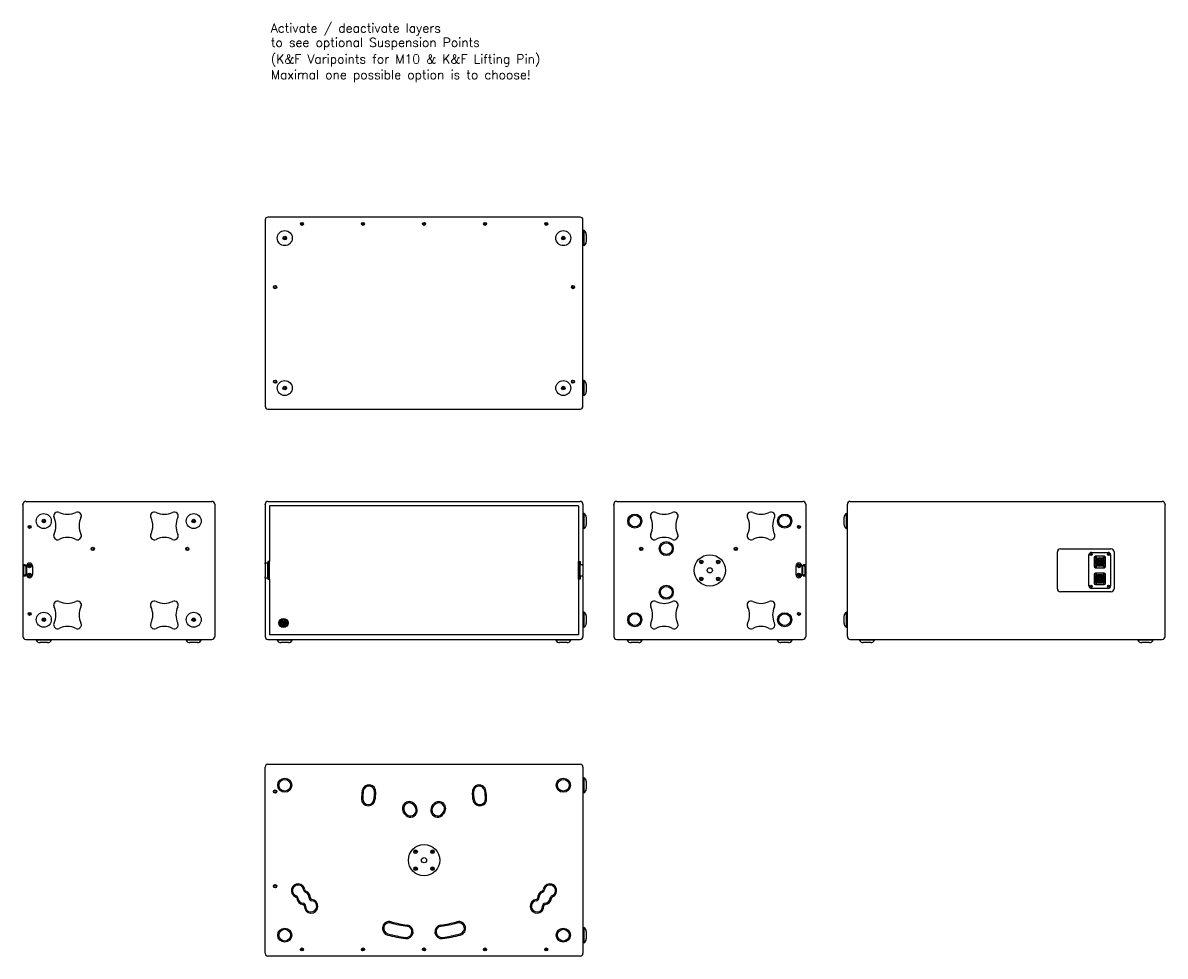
# Model space of a CAD drawing. Extents: x -100 to 3710, y -508 to 2604.
import ezdxf

# ---------------------------------------------------------------- set-up
doc = ezdxf.new("R2010")
doc.units = 0
doc.linetypes.add('Durchgehend', pattern=[0])
for name, color, linetype, lineweight in [('KF_NOMOS_LT_BOTTOM', 7, 'Durchgehend', 25), ('KF_NOMOS_LT_LEFT', 7, 'Durchgehend', 25), ('KF_NOMOS_LT_REAR', 7, 'Durchgehend', 25), ('KF_NOMOS_LT_RIGHT', 7, 'Durchgehend', 25), ('KF_NOMOS_LT_TOP', 7, 'Durchgehend', 25)]:
    doc.layers.add(name, color=color, linetype=linetype, lineweight=lineweight)
doc.layers.add('KF_NOMOS_LT_DIM', color=1, linetype='CONTINUOUS')
doc.layers.add('KF_NOMOS_LT_FRONT', color=7, linetype='Durchgehend')
doc.styles.add('MEASURE', font='txt_IV25.ttf', dxfattribs={"height": 2.5})

# ---------------------------------------------------------------- blocks, each defined once
blk = doc.blocks.new('KF_NOMOS_LT_TOP')
at = {"layer": 'KF_NOMOS_LT_TOP'}
for p, q in [((-530, 9.5), (-530, 630.5)), ((-520.5, 640), (520.5, 640)), ((530, 630.5), (530, 9.5)), ((533, 595), (530, 595)), ((533, 595), (533, 545)), ((541, 582.5), (541, 557.5)), ((533, 545), (530, 545)), ((-33.8, 503.1), (-29.6, 496.9)), ((-30.5, 505.4), (-26.3, 499.2)), ((26.3, 499.2), (30.5, 505.4)), ((29.6, 496.9), (33.8, 503.1)), ((-64.1, 473.7), (-68.3, 479.8)), ((-60.8, 475.9), (-65, 482.1)), ((65, 482.1), (60.8, 475.9)), ((68.3, 479.8), (64.1, 473.7)), ((-30.4, 349), (-28.7, 350.5)), ((-30, 346.7), (-30.4, 349)), ((-27.8, 346), (-30, 346.7)), ((-28.7, 350.5), (-26.5, 349.8)), ((-26.1, 347.5), (-27.8, 346)), ((-26.5, 349.8), (-26.1, 347.5)), ((26.1, 349), (27.8, 350.5)), ((26.5, 346.7), (26.1, 349)), ((28.7, 346), (26.5, 346.7)), ((27.8, 350.5), (30, 349.8)), ((30.4, 347.5), (28.7, 346)), ((30, 349.8), (30.4, 347.5)), ((-30.4, 292.6), (-28.6, 294)), ((-30, 290.3), (-30.4, 292.6)), ((-27.9, 289.5), (-30, 290.3)), ((-28.6, 294), (-26.5, 293.2)), ((-26.1, 290.9), (-27.9, 289.5)), ((-26.5, 293.2), (-26.1, 290.9)), ((26.1, 292.6), (27.9, 294)), ((26.5, 290.3), (26.1, 292.6)), ((28.6, 289.5), (26.5, 290.3)), ((27.9, 294), (30, 293.2)), ((30.4, 290.9), (28.6, 289.5)), ((30, 293.2), (30.4, 290.9)), ((533, 95), (530, 95)), ((533, 95), (533, 45)), ((541, 82.5), (541, 57.5)), ((533, 45), (530, 45)), ((520.5, 0), (-520.5, 0)), ((-409, 23.4), (-407.5, 24.2)), ((-409, 21.6), (-409, 23.4)), ((-407.5, 20.8), (-409, 21.6)), ((-407.5, 24.2), (-406, 23.4)), ((-406, 21.6), (-407.5, 20.8)), ((-406, 23.4), (-406, 21.6)), ((-205.3, 23.4), (-203.8, 24.2)), ((-205.2, 21.6), (-205.3, 23.4)), ((-203.7, 20.8), (-205.2, 21.6)), ((-203.8, 24.2), (-202.3, 23.4)), ((-202.2, 21.6), (-203.7, 20.8)), ((-202.3, 23.4), (-202.2, 21.6)), ((-1.5, 23.4), (0, 24.2)), ((-1.5, 21.6), (-1.5, 23.4)), ((0, 20.8), (-1.5, 21.6)), ((0, 24.2), (1.5, 23.4)), ((1.5, 21.6), (0, 20.8)), ((1.5, 23.4), (1.5, 21.6)), ((202.2, 23.4), (203.7, 24.2)), ((202.3, 21.6), (202.2, 23.4)), ((203.8, 20.8), (202.3, 21.6)), ((203.7, 24.2), (205.2, 23.4)), ((205.3, 21.6), (203.8, 20.8)), ((205.2, 23.4), (205.3, 21.6)), ((406, 23.4), (407.5, 24.2)), ((406, 21.6), (406, 23.4)), ((407.5, 20.8), (406, 21.6)), ((407.5, 24.2), (409, 23.4)), ((409, 21.6), (407.5, 20.8)), ((409, 23.4), (409, 21.6))]:
    blk.add_line(p, q, dxfattribs=at)
for centre, radius in [((-464.5, 570), 23.5), ((-464.5, 570), 19.5), ((464.5, 570), 23.5), ((464.5, 570), 19.5), ((-496.8, 548.7), 5.5), ((-496.8, 548.7), 4), ((0, 320), 52.3), ((-28.3, 348.2), 6), ((28.2, 348.2), 6), ((0, 320), 8.65), ((-28.3, 291.7), 6), ((28.2, 291.7), 6), ((-496.8, 233.2), 5.5), ((-496.8, 233.2), 4), ((-464.5, 70), 23.5), ((-464.5, 70), 19.5), ((464.5, 70), 23.5), ((464.5, 70), 19.5), ((-407.5, 22.5), 5), ((-203.7, 22.5), 5), ((0, 22.5), 5), ((203.8, 22.5), 5), ((407.5, 22.5), 5)]:
    blk.add_circle(centre, radius, dxfattribs=at)
for centre, radius, start, end in [((-520.5, 630.5), 9.5, 90, 180), ((520.5, 630.5), 9.5, 0, 90), ((527.2, 582.5), 13.8, 0, 65.2385), ((0, 521.3), 208.7, 171.6442, 179.1361), ((-183.9, 548.3), 22.8, 351.6442, 171.6442), ((0, 521.3), 204.7, 171.6442, 179.1361), ((-183.9, 548.3), 18.8, 351.6442, 171.6442), ((0, 521.3), 167.1, 171.6442, 179.1361), ((0, 521.3), 163.1, 171.6442, 179.1361), ((183.9, 548.3), 22.8, 8.3558, 188.3558), ((0, 521.3), 163.1, 0.8639, 8.3558), ((183.9, 548.3), 18.8, 8.3558, 188.3558), ((0, 521.3), 167.1, 0.8639, 8.3558), ((0, 521.3), 204.7, 0.8639, 8.3558), ((0, 521.3), 208.7, 0.8639, 8.3558), ((527.2, 557.5), 13.8, 294.7615, 0), ((-185.9, 524.1), 22.8, 179.1361, 359.1361), ((-185.9, 524.1), 18.8, 179.1361, 359.1361), ((-49.4, 492.6), 22.8, 34.0497, 214.0497), ((-49.4, 492.6), 18.8, 34.0497, 214.0497), ((-45.2, 486.4), 22.8, 214.0497, 34.0497), ((-45.2, 486.4), 18.8, 214.0497, 34.0497), ((45.2, 486.4), 22.8, 145.9503, 325.9503), ((45.2, 486.4), 18.8, 145.9503, 325.9503), ((49.4, 492.6), 22.8, 325.9503, 145.9503), ((49.4, 492.6), 18.8, 325.9503, 145.9503), ((185.9, 524.1), 22.8, 180.8639, 0.8639), ((185.9, 524.1), 18.8, 180.8639, 0.8639), ((-419.8, 218.5), 22.8, 5.5893, 249.3064), ((-419.8, 218.5), 18.8, 5.5893, 249.3064), ((419.8, 218.5), 22.8, 290.6936, 174.4107), ((419.8, 218.5), 18.8, 290.6936, 174.4107), ((-429.6, 192.5), 5, 5.5893, 69.3064), ((-429.6, 192.5), 9, 5.5893, 69.3064), ((-401.9, 195.2), 22.8, 185.5893, 264.8411), ((-401.9, 195.2), 18.8, 185.5893, 264.8411), ((-392.1, 221.2), 9, 185.5893, 249.3064), ((-392.1, 221.2), 5, 185.5893, 249.3064), ((-401.9, 195.2), 18.8, 357.5546, 69.3064), ((-401.9, 195.2), 22.8, 357.5546, 69.3064), ((-374.2, 194), 9, 177.5546, 264.8411), ((-374.2, 194), 5, 177.5546, 264.8411), ((374.2, 194), 5, 275.1589, 2.4454), ((374.2, 194), 9, 275.1589, 2.4454), ((401.9, 195.2), 22.8, 110.6936, 182.4454), ((401.9, 195.2), 18.8, 110.6936, 182.4454), ((392.1, 221.2), 5, 290.6936, 354.4107), ((392.1, 221.2), 9, 290.6936, 354.4107), ((401.9, 195.2), 18.8, 275.1589, 354.4107), ((401.9, 195.2), 22.8, 275.1589, 354.4107), ((429.6, 192.5), 9, 110.6936, 174.4107), ((429.6, 192.5), 5, 110.6936, 174.4107), ((-404.4, 167.5), 5, 357.5546, 84.8411), ((-404.4, 167.5), 9, 357.5546, 84.8411), ((-376.7, 166.3), 22.8, 177.5546, 84.8411), ((-376.7, 166.3), 18.8, 177.5546, 84.8411), ((376.7, 166.3), 22.8, 95.1589, 2.4454), ((376.7, 166.3), 18.8, 95.1589, 2.4454), ((404.4, 167.5), 9, 95.1589, 182.4454), ((404.4, 167.5), 5, 95.1589, 182.4454), ((-115.8, 92.6), 22.8, 74.9458, 254.9458), ((0.6, 525.4), 425.5, 254.9458, 262.3754), ((-0.6, 525.4), 425.5, 277.6246, 285.0542), ((115.8, 92.6), 22.8, 285.0542, 105.0542), ((-115.8, 92.6), 18.8, 74.9458, 254.9458), ((0.6, 525.4), 429.5, 254.9458, 262.3754), ((-58.9, 81.1), 22.8, 262.3754, 82.3754), ((-58.9, 81.1), 18.8, 262.3754, 82.3754), ((58.9, 81.1), 22.8, 97.6246, 277.6246), ((58.9, 81.1), 18.8, 97.6246, 277.6246), ((-0.6, 525.4), 429.5, 277.6246, 285.0542), ((115.8, 92.6), 18.8, 285.0542, 105.0542), ((527.2, 82.5), 13.8, 0, 65.2385), ((0.6, 525.4), 471.1, 254.9458, 262.3754), ((0.6, 525.4), 467.1, 254.9458, 262.3754), ((-0.6, 525.4), 467.1, 277.6246, 285.0542), ((-0.6, 525.4), 471.1, 277.6246, 285.0542), ((527.2, 57.5), 13.8, 294.7615, 0), ((-520.5, 9.5), 9.5, 180, 270), ((520.5, 9.5), 9.5, 270, 0)]:
    blk.add_arc(centre, radius, start, end, dxfattribs=at)
blk = doc.blocks.new('KF_NOMOS_LT_FRONT')
at = {"layer": 'KF_NOMOS_LT_FRONT'}
for p, q in [((-520.5, 0), (520.5, 0)), ((-530, -10), (-530, -9.5)), ((-530, -10), (-530, -206.2)), ((-515, -15), (-515, -200.5)), ((515, -15), (-515, -15)), ((515, -15), (515, -200.5)), ((530, -9.5), (530, -10)), ((530, -10), (530, -213.2)), ((533, -40.5), (530, -40.5)), ((533, -40.5), (533, -90.5)), ((541, -53), (541, -78)), ((530.3, -80), (530, -80)), ((530.3, -90), (530, -90)), ((533, -90.5), (530, -90.5)), ((530.3, -80), (530.3, -90)), ((-530, -208), (-530, -206.2)), ((-530, -208), (-530, -252)), ((-529.5, -204.5), (-520.5, -204.5)), ((-520.5, -200.5), (-520.5, -204.5)), ((-515, -200.5), (-520.5, -200.5)), ((-520.5, -204.5), (-520.5, -208)), ((-520.5, -252), (-520.5, -208)), ((-520, -201.5), (-517, -201.5)), ((-520, -201.5), (-520, -258.5)), ((-515, -201.5), (-517, -201.5)), ((-517, -201.5), (-517, -258.5)), ((-515, -201.5), (-515, -200.5)), ((-515, -258.5), (-515, -201.5)), ((515, -210), (515, -200.5)), ((515, -200.5), (520.5, -200.5)), ((515, -250), (515, -210)), ((515.5, -201.5), (518.5, -201.5)), ((515.5, -201.5), (515.5, -258.5)), ((520.5, -201.5), (518.5, -201.5)), ((518.5, -201.5), (518.5, -258.5)), ((520.5, -200.5), (520.5, -211.5)), ((529.5, -211.5), (520.5, -211.5)), ((520.5, -248.5), (520.5, -211.5)), ((530, -215), (530, -213.2)), ((530, -215), (530, -245)), ((-530, -253.8), (-530, -252)), ((-530, -253.8), (-530, -450)), ((-520.5, -255.5), (-529.5, -255.5)), ((-520.5, -252), (-520.5, -255.5)), ((-520.5, -255.5), (-520.5, -259.5)), ((-520.5, -259.5), (-515, -259.5)), ((-520, -258.5), (-517, -258.5)), ((-517, -258.5), (-515, -258.5)), ((-515, -259.5), (-515, -258.5)), ((-515, -259.5), (-515, -445)), ((515, -259.5), (515, -250)), ((515, -259.5), (515, -445)), ((520.5, -259.5), (515, -259.5)), ((515.5, -258.5), (518.5, -258.5)), ((518.5, -258.5), (520.5, -258.5)), ((520.5, -248.5), (529.5, -248.5)), ((520.5, -248.5), (520.5, -259.5)), ((530, -246.8), (530, -245)), ((530, -246.8), (530, -450)), ((533, -369.5), (530, -369.5)), ((530.3, -370), (530, -370)), ((530.3, -380), (530, -380)), ((530.3, -370), (530.3, -380)), ((533, -369.5), (533, -419.5)), ((-474.3, -403.1), (-474.8, -403.1)), ((-474.7, -407.8), (-474.3, -407.8)), ((-472.2, -396.9), (-472.2, -395.4)), ((-471.5, -404), (-472.1, -403.7)), ((-470.7, -415.3), (-470.7, -414.3)), ((-470.6, -408.7), (-470.6, -407.8)), ((-467.4, -402.3), (-467.4, -403.1)), ((-467.4, -414.3), (-467.4, -415.3)), ((-466.6, -406.8), (-465.8, -407.3)), ((-465.9, -395.4), (-465.9, -396.9)), ((-463.4, -403), (-463.8, -403)), ((-463.8, -407.7), (-463.3, -407.7)), ((541, -382), (541, -407)), ((-530, -450), (-530, -450.5)), ((515, -445), (-515, -445)), ((533, -419.5), (530, -419.5)), ((530, -450.5), (530, -450)), ((-520.5, -460), (520.5, -460)), ((-489.5, -463), (-489.5, -460)), ((-439.5, -463), (-489.5, -463)), ((-452, -471), (-477, -471)), ((-439.5, -463), (-439.5, -460)), ((439.5, -463), (439.5, -460)), ((489.5, -463), (439.5, -463)), ((477, -471), (452, -471)), ((489.5, -463), (489.5, -460))]:
    blk.add_line(p, q, dxfattribs=at)
for radius in [15.4, 11.8]:
    blk.add_circle((-469, -405.4), radius, dxfattribs=at)
for centre, radius, start, end in [((520.5, -9.5), 9.5, 0, 90), ((-520.5, -9.5), 9.5, 90, 180), ((527.2, -53), 13.8, 0, 65.2385), ((527.2, -78), 13.8, 294.7615, 0), ((527.2, -382), 13.8, 0, 65.2385), ((-469, -405.4), 9.05, 110.1986, 259.4959), ((-469, -405.4), 6.15, 23.278, 158.1956), ((-469, -405.4), 5.75, 156.5919, 205.0041), ((-469, -405.4), 6.15, 203.278, 338.1956), ((-469, -405.4), 10.4, 72.5999, 107.4001), ((-469, -405.4), 3.5, 62.7971, 150), ((-469, -405.4), 2.85, 150, 235.8471), ((-469, -405.4), 10, 260.5028, 279.4972), ((-468.8, -406.3), 3.07, 232.1382, 342.2398), ((-469, -405.4), 9.05, 280.5041, 69.8014), ((-469, -405.4), 2.85, 330, 55.8471), ((-469, -405.4), 5.75, 336.5919, 25.0041), ((527.2, -407), 13.8, 294.7615, 0), ((-520.5, -450.5), 9.5, 180, 270), ((520.5, -450.5), 9.5, 270, 0), ((-477, -457.2), 13.8, 204.7615, 270), ((-452, -457.2), 13.8, 270, 335.2385), ((452, -457.2), 13.8, 204.7615, 270), ((477, -457.2), 13.8, 270, 335.2385)]:
    blk.add_arc(centre, radius, start, end, dxfattribs=at)
for points, knots in [([(-530, -206.2), (-530, -205.9), (-530, -205.7), (-530, -205.2), (-529.9, -204.9), (-529.8, -204.6), (-529.7, -204.5), (-529.5, -204.5)], [0.1809344, 0.1809344, 0.1809344, 0.1809344, 0.2643783, 0.2643783, 0.3985902, 0.3985902, 0.5328021, 0.5328021, 0.5328021, 0.5328021]), ([(530, -213.2), (530, -212.9), (530, -212.7), (530, -212.2), (529.9, -211.9), (529.8, -211.6), (529.7, -211.5), (529.5, -211.5)], [0.1809344, 0.1809344, 0.1809344, 0.1809344, 0.2643783, 0.2643783, 0.3985902, 0.3985902, 0.5328021, 0.5328021, 0.5328021, 0.5328021]), ([(-529.5, -255.5), (-529.7, -255.5), (-529.8, -255.4), (-529.9, -255.1), (-530, -254.8), (-530, -254.3), (-530, -254.1), (-530, -253.8)], [1.6723559, 1.6723559, 1.6723559, 1.6723559, 1.8065677, 1.8065677, 1.9407796, 1.9407796, 2.0242235, 2.0242235, 2.0242235, 2.0242235]), ([(529.5, -248.5), (529.7, -248.5), (529.8, -248.4), (529.9, -248.1), (530, -247.8), (530, -247.3), (530, -247.1), (530, -246.8)], [1.6725332, 1.6725332, 1.6725332, 1.6725332, 1.806745, 1.806745, 1.9409569, 1.9409569, 2.0244008, 2.0244008, 2.0244008, 2.0244008])]:
    blk.add_open_spline(points, degree=3, knots=knots, dxfattribs=at)
blk = doc.blocks.new('KF_NOMOS_LT_BOTTOM')
at = {"layer": 'KF_NOMOS_LT_BOTTOM'}
for p, q in [((520.5, 0), (-520.5, 0)), ((-530, -9.5), (-530, -630.5)), ((-409, -21.6), (-407.5, -20.8)), ((-409, -23.4), (-409, -21.6)), ((-407.5, -24.2), (-409, -23.4)), ((-407.5, -20.8), (-406, -21.6)), ((-406, -23.4), (-407.5, -24.2)), ((-406, -21.6), (-406, -23.4)), ((-205.3, -23.4), (-205.2, -21.6)), ((-203.8, -24.2), (-205.3, -23.4)), ((-205.2, -21.6), (-203.7, -20.8)), ((-202.3, -23.4), (-203.8, -24.2)), ((-203.7, -20.8), (-202.2, -21.6)), ((-202.2, -21.6), (-202.3, -23.4)), ((-1.5, -21.6), (0, -20.8)), ((-1.5, -23.4), (-1.5, -21.6)), ((0, -24.2), (-1.5, -23.4)), ((0, -20.8), (1.5, -21.6)), ((1.5, -23.4), (0, -24.2)), ((1.5, -21.6), (1.5, -23.4)), ((202.2, -23.4), (202.3, -21.6)), ((203.7, -24.2), (202.2, -23.4)), ((202.3, -21.6), (203.8, -20.8)), ((205.2, -23.4), (203.7, -24.2)), ((203.8, -20.8), (205.3, -21.6)), ((205.3, -21.6), (205.2, -23.4)), ((406, -21.6), (407.5, -20.8)), ((406, -23.4), (406, -21.6)), ((407.5, -24.2), (406, -23.4)), ((407.5, -20.8), (409, -21.6)), ((409, -23.4), (407.5, -24.2)), ((409, -21.6), (409, -23.4)), ((530, -630.5), (530, -9.5)), ((-466.5, -68.8), (-464.4, -67.7)), ((-466.5, -71.1), (-466.5, -68.8)), ((-464.6, -72.3), (-466.5, -71.1)), ((-462.5, -71.2), (-464.6, -72.3)), ((-464.4, -67.7), (-462.5, -68.9)), ((-462.5, -68.9), (-462.5, -71.2)), ((462.5, -68.9), (464.5, -67.7)), ((462.5, -71.2), (462.5, -68.9)), ((464.5, -72.3), (462.5, -71.2)), ((464.5, -67.7), (466.5, -68.8)), ((466.5, -71.1), (464.5, -72.3)), ((466.5, -68.8), (466.5, -71.1)), ((533, -45), (530, -45)), ((533, -45), (533, -95)), ((541, -57.5), (541, -82.5)), ((533, -95), (530, -95)), ((494, -230.3), (494, -236)), ((499.7, -236), (494, -236)), ((-466.5, -568.9), (-464.5, -567.7)), ((-466.5, -571.2), (-466.5, -568.9)), ((-464.5, -572.3), (-466.5, -571.2)), ((-464.5, -567.7), (-462.5, -568.8)), ((-462.5, -571.1), (-464.5, -572.3)), ((-462.5, -568.8), (-462.5, -571.1)), ((462.5, -568.9), (464.5, -567.7)), ((462.5, -571.2), (462.5, -568.9)), ((464.5, -572.3), (462.5, -571.2)), ((464.5, -567.7), (466.5, -568.8)), ((466.5, -571.1), (464.5, -572.3)), ((466.5, -568.8), (466.5, -571.1)), ((533, -545), (530, -545)), ((533, -545), (533, -595)), ((541, -557.5), (541, -582.5)), ((533, -595), (530, -595)), ((-520.5, -640), (520.5, -640))]:
    blk.add_line(p, q, dxfattribs=at)
for centre, radius in [((-407.5, -22.5), 5), ((-203.8, -22.5), 5), ((0, -22.5), 5), ((203.8, -22.5), 5), ((407.5, -22.5), 5), ((-464.5, -70), 25), ((-464.5, -70), 6), ((464.5, -70), 25), ((464.5, -70), 6), ((-496.8, -233.2), 5.5), ((496.8, -233.2), 5.5), ((-496.8, -233.2), 4), ((496.8, -233.2), 4), ((-496.8, -548.7), 5.5), ((-496.8, -548.7), 4), ((-464.5, -570), 25), ((-464.5, -570), 6), ((464.5, -570), 25), ((464.5, -570), 6), ((496.8, -548.7), 5.5), ((496.8, -548.7), 4)]:
    blk.add_circle(centre, radius, dxfattribs=at)
for centre, radius, start, end in [((-520.5, -9.5), 9.5, 90, 180), ((520.5, -9.5), 9.5, 0, 90), ((527.2, -57.5), 13.8, 0, 65.2385), ((527.2, -82.5), 13.8, 294.7615, 0), ((527.2, -557.5), 13.8, 0, 65.2385), ((527.2, -582.5), 13.8, 294.7615, 0), ((-520.5, -630.5), 9.5, 180, 270), ((520.5, -630.5), 9.5, 270, 0)]:
    blk.add_arc(centre, radius, start, end, dxfattribs=at)
blk = doc.blocks.new('KF_NOMOS_LT_RIGHT')
at = {"layer": 'KF_NOMOS_LT_RIGHT'}
for p, q in [((-310.5, 0), (310.5, 0)), ((-320, -10), (-320, -9.5)), ((-320, -10), (-320, -200.5)), ((320, -9.5), (320, -10)), ((320, -10), (320, -450)), ((-252.3, -65.5), (-251.2, -63.5)), ((-251.2, -67.5), (-252.3, -65.5)), ((-251.2, -63.5), (-248.8, -63.5)), ((-248.8, -67.5), (-251.2, -67.5)), ((-248.8, -63.5), (-247.7, -65.5)), ((-247.7, -65.5), (-248.8, -67.5)), ((247.7, -65.5), (248.8, -63.5)), ((248.8, -67.5), (247.7, -65.5)), ((248.8, -63.5), (251.2, -63.5)), ((251.2, -67.5), (248.8, -67.5)), ((251.2, -63.5), (252.3, -65.5)), ((252.3, -65.5), (251.2, -67.5)), ((-299.2, -85), (-298.4, -83.5)), ((-298.4, -86.5), (-299.2, -85)), ((-298.4, -83.5), (-296.6, -83.5)), ((-296.6, -86.5), (-298.4, -86.5)), ((-296.6, -83.5), (-295.8, -85)), ((-295.8, -85), (-296.6, -86.5)), ((-320, -200.5), (-320, -211.5)), ((-313.5, -211.5), (-320, -211.5)), ((-320, -211.5), (-320, -248.5)), ((-317, -242.5), (-317, -217.5)), ((-310, -215), (-310, -245)), ((-307, -245), (-307, -215)), ((-299.8, -214.5), (-298.2, -212.8)), ((-299.1, -216.7), (-299.8, -214.5)), ((-296.8, -217.2), (-299.1, -216.7)), ((-298.2, -212.8), (-295.9, -213.3)), ((-295.2, -215.5), (-296.8, -217.2)), ((-295.9, -213.3), (-295.2, -215.5)), ((-288, -215), (-288, -245)), ((-320, -248.5), (-313.5, -248.5)), ((-320, -248.5), (-320, -259.5)), ((-320, -259.5), (-320, -450)), ((-299.8, -244.9), (-298.5, -242.9)), ((-298.8, -246.9), (-299.8, -244.9)), ((-296.5, -247.1), (-298.8, -246.9)), ((-298.5, -242.9), (-296.2, -243.1)), ((-295.2, -245.1), (-296.5, -247.1)), ((-296.2, -243.1), (-295.2, -245.1)), ((-299.2, -375), (-298.4, -373.5)), ((-298.4, -376.5), (-299.2, -375)), ((-298.4, -373.5), (-296.6, -373.5)), ((-296.6, -376.5), (-298.4, -376.5)), ((-296.6, -373.5), (-295.8, -375)), ((-295.8, -375), (-296.6, -376.5)), ((-252.3, -394.5), (-251.2, -392.5)), ((-251.2, -396.5), (-252.3, -394.5)), ((-251.2, -392.5), (-248.8, -392.5)), ((-248.8, -396.5), (-251.2, -396.5)), ((-248.8, -392.5), (-247.7, -394.5)), ((-247.7, -394.5), (-248.8, -396.5)), ((247.7, -394.5), (248.8, -392.5)), ((248.8, -396.5), (247.7, -394.5)), ((248.8, -392.5), (251.2, -392.5)), ((251.2, -396.5), (248.8, -396.5)), ((251.2, -392.5), (252.3, -394.5)), ((252.3, -394.5), (251.2, -396.5)), ((-320, -450), (-320, -450.5)), ((320, -450.5), (320, -450)), ((-310.5, -460), (310.5, -460)), ((-275, -463), (-275, -460)), ((-225, -463), (-275, -463)), ((-237.5, -471), (-262.5, -471)), ((-225, -463), (-225, -460)), ((225, -463), (225, -460)), ((275, -463), (225, -463)), ((262.5, -471), (237.5, -471)), ((275, -463), (275, -460))]:
    blk.add_line(p, q, dxfattribs=at)
for centre, radius in [((-250, -65.5), 25), ((-250, -65.5), 6), ((250, -65.5), 25), ((250, -65.5), 6), ((-297.5, -85), 5), ((-86.8, -158.2), 5.5), ((-86.8, -158.2), 4), ((228.7, -158.2), 5.5), ((228.7, -158.2), 4), ((-297.5, -215), 6), ((-297.5, -245), 6), ((-297.5, -375), 5), ((-250, -394.5), 25), ((250, -394.5), 25), ((-250, -394.5), 6), ((250, -394.5), 6)]:
    blk.add_circle(centre, radius, dxfattribs=at)
for centre, radius, start, end in [((310.5, -9.5), 9.5, 0, 90), ((-310.5, -9.5), 9.5, 90, 180), ((-204.3, -48.2), 13, 63.644, 206.356), ((-171, 19), 62, 243.644, 296.356), ((-137.7, -48.2), 13, 333.644, 116.356), ((118.7, -48.2), 13, 63.644, 206.356), ((152, 19), 62, 243.644, 296.356), ((185.3, -48.2), 13, 333.644, 116.356), ((-271.5, -81.5), 62, 333.644, 26.356), ((-70.5, -81.5), 62, 153.644, 206.356), ((51.5, -81.5), 62, 333.644, 26.356), ((252.5, -81.5), 62, 153.644, 206.356), ((-204.3, -114.8), 13, 153.644, 296.356), ((-137.7, -114.8), 13, 243.644, 26.356), ((118.7, -114.8), 13, 153.644, 296.356), ((185.3, -114.8), 13, 243.644, 26.356), ((-171, -182), 62, 63.644, 116.356), ((152, -182), 62, 63.644, 116.356), ((-313.5, -217.5), 3.5, 90, 180), ((-313.5, -215), 3.5, 0, 31.0027), ((-313.5, -217.5), 3.5, 0, 31.0027), ((-297.5, -215), 9.5, 0, 180), ((-313.5, -242.5), 3.5, 180, 270), ((-313.5, -242.5), 3.5, 328.9973, 0), ((-313.5, -245), 3.5, 328.9973, 0), ((-297.5, -245), 9.5, 180, 0), ((-204.3, -345.2), 13, 63.644, 206.356), ((-171, -278), 62, 243.644, 296.356), ((-137.7, -345.2), 13, 333.644, 116.356), ((118.7, -345.2), 13, 63.644, 206.356), ((152, -278), 62, 243.644, 296.356), ((185.3, -345.2), 13, 333.644, 116.356), ((-271.5, -378.5), 62, 333.644, 26.356), ((-70.5, -378.5), 62, 153.644, 206.356), ((51.5, -378.5), 62, 333.644, 26.356), ((252.5, -378.5), 62, 153.644, 206.356), ((-204.3, -411.8), 13, 153.644, 296.356), ((-171, -479), 62, 63.644, 116.356), ((-137.7, -411.8), 13, 243.644, 26.356), ((118.7, -411.8), 13, 153.644, 296.356), ((152, -479), 62, 63.644, 116.356), ((185.3, -411.8), 13, 243.644, 26.356), ((-310.5, -450.5), 9.5, 180, 270), ((310.5, -450.5), 9.5, 270, 0), ((-262.5, -457.2), 13.8, 204.7615, 270), ((-237.5, -457.2), 13.8, 270, 335.2385), ((237.5, -457.2), 13.8, 204.7615, 270), ((262.5, -457.2), 13.8, 270, 335.2385)]:
    blk.add_arc(centre, radius, start, end, dxfattribs=at)
for points, knots in [([(-310.5, -213.2), (-310.7, -212.9), (-310.8, -212.7), (-311.3, -212.2), (-311.7, -211.9), (-312.6, -211.6), (-313.1, -211.5), (-313.5, -211.5)], [0.1809344, 0.1809344, 0.1809344, 0.1809344, 0.2643783, 0.2643783, 0.3985902, 0.3985902, 0.5328021, 0.5328021, 0.5328021, 0.5328021]), ([(-310.5, -215.7), (-310.7, -215.4), (-310.8, -215.2), (-311.3, -214.7), (-311.7, -214.4), (-312.6, -214.1), (-313.1, -214), (-313.5, -214)], [0.1809344, 0.1809344, 0.1809344, 0.1809344, 0.2643783, 0.2643783, 0.3985902, 0.3985902, 0.5328021, 0.5328021, 0.5328021, 0.5328021]), ([(-313.5, -246), (-313.1, -246), (-312.6, -245.9), (-311.7, -245.6), (-311.3, -245.3), (-310.8, -244.8), (-310.7, -244.6), (-310.5, -244.3)], [1.6725332, 1.6725332, 1.6725332, 1.6725332, 1.806745, 1.806745, 1.9409569, 1.9409569, 2.0244008, 2.0244008, 2.0244008, 2.0244008]), ([(-313.5, -248.5), (-313.1, -248.5), (-312.6, -248.4), (-311.7, -248.1), (-311.3, -247.8), (-310.8, -247.3), (-310.7, -247.1), (-310.5, -246.8)], [1.6725332, 1.6725332, 1.6725332, 1.6725332, 1.806745, 1.806745, 1.9409569, 1.9409569, 2.0244008, 2.0244008, 2.0244008, 2.0244008])]:
    blk.add_open_spline(points, degree=3, knots=knots, dxfattribs=at)
blk = doc.blocks.new('KF_NOMOS_LT_LEFT')
at = {"layer": 'KF_NOMOS_LT_LEFT'}
for p, q in [((-310.5, 0), (310.5, 0)), ((-320, -10), (-320, -9.5)), ((-320, -10), (-320, -450)), ((320, -9.5), (320, -10)), ((320, -10), (320, -200.5)), ((295.8, -85), (296.6, -83.5)), ((296.6, -86.5), (295.8, -85)), ((296.6, -83.5), (298.4, -83.5)), ((298.4, -86.5), (296.6, -86.5)), ((298.4, -83.5), (299.2, -85)), ((299.2, -85), (298.4, -86.5)), ((-231.5, -161), (-231.5, -155.3)), ((-225.8, -161), (-231.5, -161)), ((84, -161), (84, -155.3)), ((89.7, -161), (84, -161)), ((-30.5, -202), (-29.6, -199.9)), ((-29.2, -203.9), (-30.5, -202)), ((-29.6, -199.9), (-27.3, -199.6)), ((-26.9, -203.6), (-29.2, -203.9)), ((-27.3, -199.6), (-26, -201.5)), ((-26, -201.5), (-26.9, -203.6)), ((25.9, -201.6), (27.2, -199.7)), ((27, -203.7), (25.9, -201.6)), ((29.3, -203.8), (27, -203.7)), ((27.2, -199.7), (29.5, -199.8)), ((30.6, -201.9), (29.3, -203.8)), ((29.5, -199.8), (30.6, -201.9)), ((288, -245), (288, -215)), ((295.2, -214.9), (296.5, -212.9)), ((296.2, -216.9), (295.2, -214.9)), ((298.5, -217.1), (296.2, -216.9)), ((296.5, -212.9), (298.8, -213.1)), ((299.8, -215.1), (298.5, -217.1)), ((298.8, -213.1), (299.8, -215.1)), ((307, -215), (307, -245)), ((310, -245), (310, -215)), ((320, -211.5), (313.5, -211.5)), ((317, -217.5), (317, -242.5)), ((320, -200.5), (320, -204.5)), ((320, -204.5), (320, -255.5)), ((-30.6, -258.4), (-29.5, -256.3)), ((-29.3, -260.3), (-30.6, -258.4)), ((-29.5, -256.3), (-27.2, -256.2)), ((-27, -260.2), (-29.3, -260.3)), ((-27.2, -256.2), (-25.9, -258.1)), ((-25.9, -258.1), (-27, -260.2)), ((26, -258.8), (26.6, -256.6)), ((27.6, -260.5), (26, -258.8)), ((26.6, -256.6), (28.9, -256)), ((29.9, -259.9), (27.6, -260.5)), ((28.9, -256), (30.5, -257.7)), ((30.5, -257.7), (29.9, -259.9)), ((295.2, -244.5), (296.8, -242.8)), ((295.9, -246.7), (295.2, -244.5)), ((298.2, -247.2), (295.9, -246.7)), ((296.8, -242.8), (299.1, -243.3)), ((299.8, -245.5), (298.2, -247.2)), ((299.1, -243.3), (299.8, -245.5)), ((313.5, -248.5), (320, -248.5)), ((320, -255.5), (320, -259.5)), ((320, -259.5), (320, -450)), ((295.8, -375), (296.6, -373.5)), ((296.6, -376.5), (295.8, -375)), ((296.6, -373.5), (298.4, -373.5)), ((298.4, -376.5), (296.6, -376.5)), ((298.4, -373.5), (299.2, -375)), ((299.2, -375), (298.4, -376.5)), ((-320, -450), (-320, -450.5)), ((320, -450.5), (320, -450)), ((-310.5, -460), (310.5, -460)), ((-275, -463), (-275, -460)), ((-225, -463), (-275, -463)), ((-237.5, -471), (-262.5, -471)), ((-225, -463), (-225, -460)), ((225, -463), (225, -460)), ((275, -463), (225, -463)), ((262.5, -471), (237.5, -471)), ((275, -463), (275, -460))]:
    blk.add_line(p, q, dxfattribs=at)
for centre, radius in [((-250, -65.5), 23.5), ((-250, -65.5), 19.5), ((250, -65.5), 23.5), ((250, -65.5), 19.5), ((297.5, -85), 5), ((-145, -157.2), 23.5), ((-145, -157.2), 19.5), ((-228.7, -158.2), 5.5), ((-228.7, -158.2), 4), ((0, -230), 52.2), ((86.8, -158.2), 5.5), ((86.8, -158.2), 4), ((-28.3, -201.8), 6), ((0, -230), 8.65), ((28.2, -201.8), 6), ((297.5, -215), 6), ((-28.3, -258.3), 6), ((28.2, -258.3), 6), ((297.5, -245), 6), ((-145, -302.8), 23.5), ((-145, -302.8), 19.5), ((-250, -394.5), 23.5), ((-250, -394.5), 19.5), ((250, -394.5), 23.5), ((250, -394.5), 19.5), ((297.5, -375), 5)]:
    blk.add_circle(centre, radius, dxfattribs=at)
for centre, radius, start, end in [((-310.5, -9.5), 9.5, 90, 180), ((-185.3, -48.2), 13, 63.644, 206.356), ((-152, 19), 62, 243.644, 296.356), ((-118.7, -48.2), 13, 333.644, 116.356), ((137.7, -48.2), 13, 63.644, 206.356), ((171, 19), 62, 243.644, 296.356), ((204.3, -48.2), 13, 333.644, 116.356), ((310.5, -9.5), 9.5, 0, 90), ((-252.5, -81.5), 62, 333.644, 26.356), ((-51.5, -81.5), 62, 153.644, 206.356), ((70.5, -81.5), 62, 333.644, 26.356), ((271.5, -81.5), 62, 153.644, 206.356), ((-185.3, -114.8), 13, 153.644, 296.356), ((-118.7, -114.8), 13, 243.644, 26.356), ((137.7, -114.8), 13, 153.644, 296.356), ((204.3, -114.8), 13, 243.644, 26.356), ((-152, -182), 62, 63.644, 116.356), ((171, -182), 62, 63.644, 116.356), ((297.5, -215), 9.5, 0, 180), ((313.5, -215), 3.5, 148.9973, 180), ((313.5, -217.5), 3.5, 148.9973, 180), ((313.5, -217.5), 3.5, 0, 90), ((297.5, -245), 9.5, 180, 0), ((313.5, -242.5), 3.5, 180, 211.0027), ((313.5, -245), 3.5, 180, 211.0027), ((313.5, -242.5), 3.5, 270, 0), ((-185.3, -345.2), 13, 63.644, 206.356), ((-152, -278), 62, 243.644, 296.356), ((-118.7, -345.2), 13, 333.644, 116.356), ((137.7, -345.2), 13, 63.644, 206.356), ((171, -278), 62, 243.644, 296.356), ((204.3, -345.2), 13, 333.644, 116.356), ((-252.5, -378.5), 62, 333.644, 26.356), ((-51.5, -378.5), 62, 153.644, 206.356), ((70.5, -378.5), 62, 333.644, 26.356), ((271.5, -378.5), 62, 153.644, 206.356), ((-185.3, -411.8), 13, 153.644, 296.356), ((-152, -479), 62, 63.644, 116.356), ((-118.7, -411.8), 13, 243.644, 26.356), ((137.7, -411.8), 13, 153.644, 296.356), ((171, -479), 62, 63.644, 116.356), ((204.3, -411.8), 13, 243.644, 26.356), ((-310.5, -450.5), 9.5, 180, 270), ((310.5, -450.5), 9.5, 270, 0), ((-262.5, -457.2), 13.8, 204.7615, 270), ((-237.5, -457.2), 13.8, 270, 335.2385), ((237.5, -457.2), 13.8, 204.7615, 270), ((262.5, -457.2), 13.8, 270, 335.2385)]:
    blk.add_arc(centre, radius, start, end, dxfattribs=at)
for points, knots in [([(313.5, -211.5), (313.1, -211.5), (312.6, -211.6), (311.7, -211.9), (311.3, -212.2), (310.8, -212.7), (310.7, -212.9), (310.5, -213.2)], [1.6725332, 1.6725332, 1.6725332, 1.6725332, 1.806745, 1.806745, 1.9409569, 1.9409569, 2.0244008, 2.0244008, 2.0244008, 2.0244008]), ([(313.5, -214), (313.1, -214), (312.6, -214.1), (311.7, -214.4), (311.3, -214.7), (310.8, -215.2), (310.7, -215.4), (310.5, -215.7)], [1.6725332, 1.6725332, 1.6725332, 1.6725332, 1.806745, 1.806745, 1.9409569, 1.9409569, 2.0244008, 2.0244008, 2.0244008, 2.0244008]), ([(310.5, -244.3), (310.7, -244.6), (310.8, -244.8), (311.3, -245.3), (311.7, -245.6), (312.6, -245.9), (313.1, -246), (313.5, -246)], [0.1809344, 0.1809344, 0.1809344, 0.1809344, 0.2643783, 0.2643783, 0.3985902, 0.3985902, 0.5328021, 0.5328021, 0.5328021, 0.5328021]), ([(310.5, -246.8), (310.7, -247.1), (310.8, -247.3), (311.3, -247.8), (311.7, -248.1), (312.6, -248.4), (313.1, -248.5), (313.5, -248.5)], [0.1809344, 0.1809344, 0.1809344, 0.1809344, 0.2643783, 0.2643783, 0.3985902, 0.3985902, 0.5328021, 0.5328021, 0.5328021, 0.5328021])]:
    blk.add_open_spline(points, degree=3, knots=knots, dxfattribs=at)
blk = doc.blocks.new('KF_NOMOS_LT_REAR')
at = {"layer": 'KF_NOMOS_LT_REAR'}
for p, q in [((-520.5, 0), (520.5, 0)), ((-530, -10), (-530, -9.5)), ((-530, -450), (-530, -10)), ((530, -9.5), (530, -10)), ((530, -450), (530, -10)), ((-541, -78), (-541, -53)), ((-533, -90.5), (-533, -40.5)), ((-533, -40.5), (-530, -40.5)), ((-533, -90.5), (-530, -90.5)), ((170.5, -291.4), (170.5, -168.6)), ((180.6, -158.5), (349.4, -158.5)), ((276, -282), (276, -178)), ((281.1, -176.5), (281.8, -175.2)), ((281.8, -177.7), (281.1, -176.5)), ((281.8, -175.2), (283.2, -175.3)), ((283.2, -177.8), (281.8, -177.7)), ((283.2, -175.3), (283.9, -176.5)), ((283.9, -176.5), (283.2, -177.8)), ((284, -170), (340, -170)), ((293, -187.5), (293, -216.5)), ((326.5, -183), (297.5, -183)), ((331, -216.5), (331, -187.5)), ((340.1, -176.5), (340.8, -175.2)), ((340.8, -177.7), (340.1, -176.5)), ((340.8, -175.2), (342.2, -175.3)), ((342.2, -177.8), (340.8, -177.7)), ((342.2, -175.3), (342.9, -176.5)), ((342.9, -176.5), (342.2, -177.8)), ((348, -178), (348, -282)), ((359.5, -168.6), (359.5, -291.4)), ((297.5, -221), (326.5, -221)), ((306.7, -199.7), (306.3, -199.7)), ((306.4, -204.4), (306.8, -204.4)), ((308.9, -193.5), (308.9, -192)), ((309.5, -200.6), (309, -200.2)), ((310.4, -205.3), (310.4, -204.4)), ((310.4, -211.9), (310.4, -210.9)), ((313.6, -198.9), (313.6, -199.6)), ((313.6, -210.9), (313.6, -211.9)), ((314.5, -203.4), (315.2, -203.8)), ((315.1, -192), (315.1, -193.5)), ((317.6, -199.6), (317.2, -199.6)), ((317.3, -204.3), (317.7, -204.3)), ((293, -243.5), (293, -272.5)), ((326.5, -239), (297.5, -239)), ((306.7, -255.7), (306.3, -255.7)), ((306.4, -260.4), (306.8, -260.4)), ((308.9, -249.5), (308.9, -248)), ((309.5, -256.6), (309, -256.2)), ((310.4, -261.3), (310.4, -260.4)), ((313.6, -254.9), (313.6, -255.6)), ((314.5, -259.4), (315.2, -259.8)), ((315.1, -248), (315.1, -249.5)), ((317.6, -255.6), (317.2, -255.6)), ((317.3, -260.3), (317.7, -260.3)), ((331, -272.5), (331, -243.5)), ((349.4, -301.5), (180.6, -301.5)), ((281.1, -283.5), (281.8, -282.2)), ((281.8, -284.7), (281.1, -283.5)), ((281.8, -282.2), (283.2, -282.3)), ((283.2, -284.8), (281.8, -284.7)), ((283.2, -282.3), (283.9, -283.5)), ((283.9, -283.5), (283.2, -284.8)), ((340, -290), (284, -290)), ((297.5, -277), (326.5, -277)), ((310.4, -267.9), (310.4, -266.9)), ((313.6, -266.9), (313.6, -267.9)), ((340.1, -283.5), (340.8, -282.2)), ((340.8, -284.7), (340.1, -283.5)), ((340.8, -282.2), (342.2, -282.3)), ((342.2, -284.8), (340.8, -284.7)), ((342.2, -282.3), (342.9, -283.5)), ((342.9, -283.5), (342.2, -284.8)), ((-533, -419.5), (-533, -369.5)), ((-533, -369.5), (-530, -369.5)), ((-541, -407), (-541, -382)), ((-533, -419.5), (-530, -419.5)), ((-530, -450), (-530, -450.5)), ((530, -450.5), (530, -450)), ((-520.5, -460), (520.5, -460)), ((-489.5, -463), (-489.5, -460)), ((-439.5, -463), (-489.5, -463)), ((-452, -471), (-477, -471)), ((-439.5, -463), (-439.5, -460)), ((439.5, -463), (439.5, -460)), ((489.5, -463), (439.5, -463)), ((477, -471), (452, -471)), ((489.5, -463), (489.5, -460))]:
    blk.add_line(p, q, dxfattribs=at)
for centre, radius in [((282.5, -176.5), 3.73), ((297.4, -187.4), 3), ((312, -202), 15.4), ((312, -202), 11.8), ((326.6, -187.4), 3), ((341.5, -176.5), 3.73), ((297.4, -216.6), 3), ((326.6, -216.6), 3), ((297.4, -243.4), 3), ((312, -258), 15.4), ((312, -258), 11.8), ((326.6, -243.4), 3), ((282.5, -283.5), 3.73), ((297.4, -272.6), 3), ((326.6, -272.6), 3), ((341.5, -283.5), 3.73)]:
    blk.add_circle(centre, radius, dxfattribs=at)
for centre, radius, start, end in [((-520.5, -9.5), 9.5, 90, 180), ((520.5, -9.5), 9.5, 0, 90), ((-527.2, -53), 13.8, 114.7615, 180), ((-527.2, -78), 13.8, 180, 245.2385), ((180.6, -168.6), 10.1, 90, 180), ((284, -178), 8, 90, 180), ((297.5, -187.5), 4.5, 90, 180), ((326.5, -187.5), 4.5, 0, 90), ((340, -178), 8, 0, 90), ((349.4, -168.6), 10.1, 0, 90), ((297.5, -216.5), 4.5, 180, 270), ((312, -202), 9.05, 110.1986, 259.4959), ((312, -202), 6.15, 23.278, 158.1956), ((312, -202), 5.75, 156.5919, 205.0041), ((312, -202), 6.15, 203.278, 338.1956), ((312, -202), 10.4, 72.5999, 107.4001), ((312, -202), 3.5, 62.7971, 150), ((312, -202), 2.85, 150, 235.8471), ((312.3, -202.9), 3.07, 232.1382, 342.2398), ((312, -202), 10, 260.5028, 279.4972), ((312, -202), 9.05, 280.5041, 69.8014), ((312, -202), 2.85, 330, 55.8471), ((312, -202), 5.75, 336.5919, 25.0041), ((326.5, -216.5), 4.5, 270, 0), ((297.5, -243.5), 4.5, 90, 180), ((312, -258), 9.05, 110.1986, 259.4959), ((312, -258), 6.15, 23.278, 158.1956), ((312, -258), 5.75, 156.5919, 205.0041), ((312, -258), 6.15, 203.278, 338.1956), ((312, -258), 10.4, 72.5999, 107.4001), ((312, -258), 3.5, 62.7971, 150), ((312, -258), 2.85, 150, 235.8471), ((312.3, -258.9), 3.07, 232.1382, 342.2398), ((312, -258), 9.05, 280.5041, 69.8014), ((312, -258), 2.85, 330, 55.8471), ((312, -258), 5.75, 336.5919, 25.0041), ((326.5, -243.5), 4.5, 0, 90), ((180.6, -291.4), 10.1, 180, 270), ((284, -282), 8, 180, 270), ((297.5, -272.5), 4.5, 180, 270), ((312, -258), 10, 260.5028, 279.4972), ((326.5, -272.5), 4.5, 270, 0), ((340, -282), 8, 270, 0), ((349.4, -291.4), 10.1, 270, 0), ((-527.2, -382), 13.8, 114.7615, 180), ((-527.2, -407), 13.8, 180, 245.2385), ((-520.5, -450.5), 9.5, 180, 270), ((520.5, -450.5), 9.5, 270, 0), ((-477, -457.2), 13.8, 204.7615, 270), ((-452, -457.2), 13.8, 270, 335.2385), ((452, -457.2), 13.8, 204.7615, 270), ((477, -457.2), 13.8, 270, 335.2385)]:
    blk.add_arc(centre, radius, start, end, dxfattribs=at)

msp = doc.modelspace()

# ---------------------------------------------------------------- block references
at = {"layer": 'KF_NOMOS_LT_BOTTOM'}
msp.add_blockref('KF_NOMOS_LT_BOTTOM', (1237.8, 1956.3), dxfattribs=at)
at = {"layer": 'KF_NOMOS_LT_FRONT'}
msp.add_blockref('KF_NOMOS_LT_FRONT', (1237.8, 1008.3), dxfattribs=at)
at = {"layer": 'KF_NOMOS_LT_LEFT'}
msp.add_blockref('KF_NOMOS_LT_LEFT', (2190.8, 1008.3), dxfattribs=at)
at = {"layer": 'KF_NOMOS_LT_REAR'}
msp.add_blockref('KF_NOMOS_LT_REAR', (3179.7, 1008.3), dxfattribs=at)
at = {"layer": 'KF_NOMOS_LT_RIGHT'}
msp.add_blockref('KF_NOMOS_LT_RIGHT', (219.6, 1008.3), dxfattribs=at)
at = {"layer": 'KF_NOMOS_LT_TOP'}
msp.add_blockref('KF_NOMOS_LT_TOP', (1237.8, -508.1), dxfattribs=at)

# ---------------------------------------------------------------- texts
at = {"layer": 'KF_NOMOS_LT_DIM', "style": 'MEASURE'}
for s, p in [('Activate / deactivate layers', (726.8, 2571.6)), ('to see optional Suspension Points', (726.8, 2523.8)), ('(K&F Varipoints for M10 & K&F Lifting Pin)', (726.8, 2468.7)), ('Maximal one possible option is to choose!', (726.8, 2416.5))]:
    msp.add_text(s, height=30, dxfattribs=at).set_placement(p)

doc.saveas('drawing.dxf')
